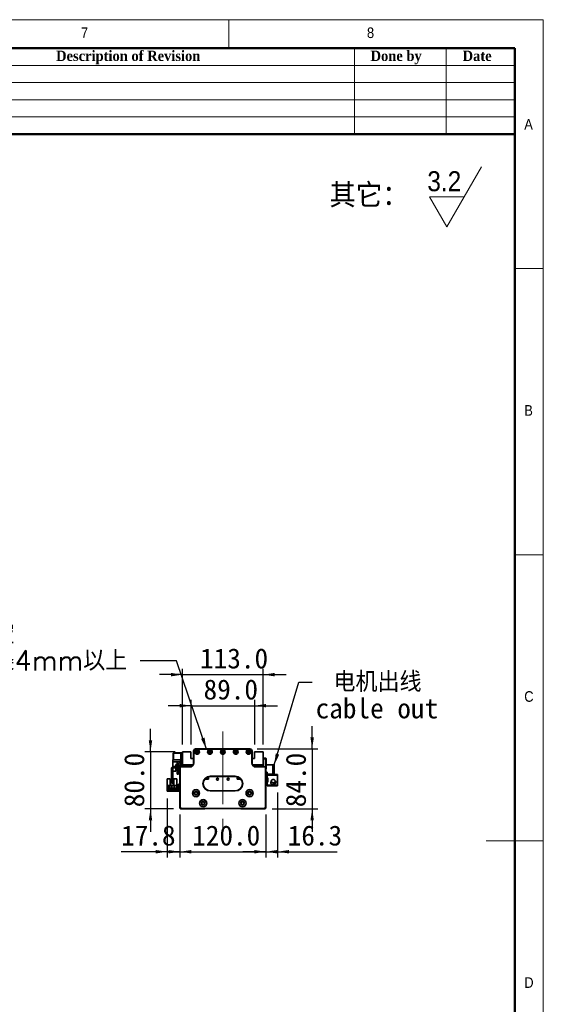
# Model space of a CAD drawing. Header units: millimetres. Extents: x 40 to 3320, y 40 to 2336.
# Tile 12 of 12: x 2588 to 3320, y 959 to 2336. Entities that reach past the tile are written whole.
import ezdxf

# ---------------------------------------------------------------- set-up
doc = ezdxf.new("R2010")
doc.units = ezdxf.units.MM
doc.header["$LTSCALE"] = 8
doc.linetypes.add('CENTERX2', pattern=[20.32, 12.7, -2.54, 2.54, -2.54])
doc.layers.add('黑色实线', color=7, linetype='Continuous')
doc.styles.add('SLDTEXTSTYLE0', font='Gothic.ttf', dxfattribs={"width": 0.913, "bigfont": 'bigfont'})
doc.styles.add('SLDTEXTSTYLE1', font='Gothic.ttf', dxfattribs={"width": 0.913})
doc.styles.add('SLDTEXTSTYLE2', font='timesbd.ttf', dxfattribs={"width": 0.933})
doc.styles.add('SLDTEXTSTYLE8', font='txt')
doc.styles.add('SLDTEXTSTYLE9', font='txt', dxfattribs={"bigfont": 'bigfont'})
doc.dimstyles.new('SLDDIMSTYLE0', dxfattribs={"dimtxt": 28, "dimasz": 16, "dimexe": 0, "dimexo": 0.0625, "dimgap": 7, "dimtad": 2, "dimdec": 1, "dimrnd": 1e-09, "dimzin": 4, "dimdsep": 46, "dimtxsty": 'SLDTEXTSTYLE8', "dimsah": 1, "dimcen": 0.09, "dimadec": 0, "dimazin": 1, "dimtfac": 1, "dimtdec": 1, "dimtmove": 0, "dimatfit": 0, "dimfxl": 0, "dimfrac": 2, "dimtolj": 1, "dimtzin": 12, "dimarcsym": 0})
doc.dimstyles.new('SLDDIMSTYLE1', dxfattribs={"dimtxt": 28, "dimasz": 16, "dimexe": 0, "dimexo": 0.0625, "dimgap": 7, "dimtad": 2, "dimdec": 1, "dimrnd": 1e-09, "dimzin": 12, "dimdsep": 46, "dimtxsty": 'SLDTEXTSTYLE8', "dimsah": 1, "dimcen": 0.09, "dimadec": 0, "dimazin": 3, "dimtfac": 1, "dimtdec": 1, "dimtmove": 0, "dimatfit": 0, "dimfxl": 0, "dimfrac": 2, "dimtolj": 1, "dimtzin": 12, "dimarcsym": 0})
doc.dimstyles.new('SLDDIMSTYLE2', dxfattribs={"dimtxt": 0.18, "dimasz": 16, "dimexe": 0, "dimexo": 0.0625, "dimgap": 0, "dimtad": 0, "dimtih": 1, "dimtoh": 1, "dimdec": 0, "dimrnd": 1e-09, "dimzin": 0, "dimdsep": 46, "dimtxsty": 'Standard', "dimsah": 1, "dimcen": 0.09, "dimadec": 0, "dimazin": 0, "dimtfac": 16, "dimtdec": 0, "dimtofl": 0, "dimtmove": 0, "dimatfit": 3, "dimfxl": 0, "dimfrac": 2, "dimtolj": 1, "dimtzin": 0, "dimarcsym": 0})

# ---------------------------------------------------------------- blocks, each defined once
blk = doc.blocks.new('SW_SFSYMBOL_0')
at = {"color": 0, "linetype": 'Continuous', "lineweight": 18}
for p, q in [((27.5, -42), (76, 42)), ((27.5, -42), (3.2, 0)), ((51.7, 0), (3.2, 0))]:
    blk.add_line(p, q, dxfattribs=at)
at = {"color": 0, "linetype": 'Continuous', "lineweight": 18, "insert": (0, 35.8), "char_height": 28, "attachment_point": 1, "style": 'SLDTEXTSTYLE1'}
blk.add_mtext('3.2', dxfattribs=at)
blk = doc.blocks.new('_D')
at = {"layer": '黑色实线'}
for p, q in [((2811.8, 1224.9), (2811.8, 1164.7)), ((2931.8, 1224.9), (2931.8, 1164.7)), ((2811.8, 1172.7), (2779.8, 1172.7)), ((2811.8, 1172.7), (2931.8, 1172.7)), ((2931.8, 1172.7), (2963.8, 1172.7))]:
    blk.add_line(p, q, dxfattribs=at)
for points in [[(2811.8, 1172.7), (2795.8, 1175.1), (2795.8, 1170.3)], [(2931.8, 1172.7), (2947.8, 1170.3), (2947.8, 1175.1)]]:
    blk.add_solid(points, dxfattribs=at)
at = {"layer": '黑色实线', "insert": (2828.9, 1209.4), "char_height": 28, "attachment_point": 1, "style": 'SLDTEXTSTYLE8'}
blk.add_mtext('120.0', dxfattribs=at)
blk = doc.blocks.new('_D_1')
at = {"layer": '黑色实线'}
for p, q in [((2794, 1247.1), (2794, 1164.7)), ((2811.8, 1224.9), (2811.8, 1164.7)), ((2794, 1172.7), (2729.5, 1172.7)), ((2794, 1172.7), (2811.8, 1172.7)), ((2811.8, 1172.7), (2843.8, 1172.7))]:
    blk.add_line(p, q, dxfattribs=at)
for points in [[(2794, 1172.7), (2778, 1175.1), (2778, 1170.3)], [(2811.8, 1172.7), (2827.8, 1170.3), (2827.8, 1175.1)]]:
    blk.add_solid(points, dxfattribs=at)
at = {"layer": '黑色实线', "insert": (2729.5, 1209.4), "char_height": 28, "attachment_point": 1, "style": 'SLDTEXTSTYLE8'}
blk.add_mtext('17.8', dxfattribs=at)
blk = doc.blocks.new('_D_2')
at = {"layer": '黑色实线'}
for p, q in [((2996.7, 1316.5), (2996.7, 1348.5)), ((2919.9, 1316.5), (3004.7, 1316.5)), ((2996.7, 1316.5), (2996.7, 1232.5)), ((2940.9, 1232.5), (3004.7, 1232.5)), ((2996.7, 1232.5), (2996.7, 1200.5))]:
    blk.add_line(p, q, dxfattribs=at)
for points in [[(2996.7, 1316.5), (2999.1, 1332.5), (2994.3, 1332.5)], [(2996.7, 1232.5), (2994.3, 1216.5), (2999.1, 1216.5)]]:
    blk.add_solid(points, dxfattribs=at)
at = {"layer": '黑色实线', "insert": (2959.9, 1234.9), "char_height": 28, "attachment_point": 1, "rotation": 90, "style": 'SLDTEXTSTYLE8'}
blk.add_mtext('84.0', dxfattribs=at)
blk = doc.blocks.new('_D_3')
at = {"layer": '黑色实线'}
for p, q in [((2827.3, 1376.9), (2795.3, 1376.9)), ((2827.3, 1322.7), (2827.3, 1384.9)), ((2827.3, 1376.9), (2916.3, 1376.9)), ((2916.3, 1322.7), (2916.3, 1384.9)), ((2916.3, 1376.9), (2948.3, 1376.9))]:
    blk.add_line(p, q, dxfattribs=at)
for points in [[(2827.3, 1376.9), (2811.3, 1379.3), (2811.3, 1374.5)], [(2916.3, 1376.9), (2932.3, 1374.5), (2932.3, 1379.3)]]:
    blk.add_solid(points, dxfattribs=at)
at = {"layer": '黑色实线', "insert": (2844.8, 1413.6), "char_height": 28, "attachment_point": 1, "style": 'SLDTEXTSTYLE8'}
blk.add_mtext('89.0', dxfattribs=at)
blk = doc.blocks.new('_D_4')
at = {"layer": '黑色实线'}
for p, q in [((2815.3, 1420.3), (2783.3, 1420.3)), ((2815.3, 1322.7), (2815.3, 1428.3)), ((2815.3, 1420.3), (2928.3, 1420.3)), ((2928.3, 1322.7), (2928.3, 1428.3)), ((2928.3, 1420.3), (2960.3, 1420.3))]:
    blk.add_line(p, q, dxfattribs=at)
for points in [[(2815.3, 1420.3), (2799.3, 1422.7), (2799.3, 1417.9)], [(2928.3, 1420.3), (2944.3, 1417.9), (2944.3, 1422.7)]]:
    blk.add_solid(points, dxfattribs=at)
at = {"layer": '黑色实线', "insert": (2839.9, 1457), "char_height": 28, "attachment_point": 1, "style": 'SLDTEXTSTYLE8'}
blk.add_mtext('113.0', dxfattribs=at)
blk = doc.blocks.new('_D_5')
at = {"layer": '黑色实线'}
for p, q in [((2770.6, 1312.5), (2770.6, 1344.5)), ((2805.1, 1312.5), (2762.6, 1312.5)), ((2770.6, 1312.5), (2770.6, 1232.5)), ((2802.6, 1232.5), (2762.6, 1232.5)), ((2770.6, 1232.5), (2770.6, 1200.5))]:
    blk.add_line(p, q, dxfattribs=at)
for points in [[(2770.6, 1312.5), (2773, 1328.5), (2768.2, 1328.5)], [(2770.6, 1232.5), (2768.2, 1216.5), (2773, 1216.5)]]:
    blk.add_solid(points, dxfattribs=at)
at = {"layer": '黑色实线', "insert": (2733.8, 1234.9), "char_height": 28, "attachment_point": 1, "rotation": 90, "style": 'SLDTEXTSTYLE8'}
blk.add_mtext('80.0', dxfattribs=at)
blk = doc.blocks.new('_D_6')
at = {"layer": '黑色实线'}
for p, q in [((2948.1, 1255.7), (2948.1, 1164.7)), ((2931.8, 1223.4), (2931.8, 1164.7)), ((2931.8, 1172.7), (2899.8, 1172.7)), ((2931.8, 1172.7), (2948.1, 1172.7)), ((2948.1, 1172.7), (3031.5, 1172.7))]:
    blk.add_line(p, q, dxfattribs=at)
for points in [[(2931.8, 1172.7), (2915.8, 1175.1), (2915.8, 1170.3)], [(2948.1, 1172.7), (2964.1, 1170.3), (2964.1, 1175.1)]]:
    blk.add_solid(points, dxfattribs=at)
at = {"layer": '黑色实线', "insert": (2962.5, 1209.4), "char_height": 28, "attachment_point": 1, "style": 'SLDTEXTSTYLE8'}
blk.add_mtext('16.3', dxfattribs=at)
blk = doc.blocks.new('SW_NOTE_3')
at = {"layer": '黑色实线', "color": 0, "char_height": 28, "attachment_point": 1}
for s, insert, style in [(' 电机出线', (4.8, 14.4), 'SLDTEXTSTYLE9'), ('cable out', (4.8, -22.6), 'SLDTEXTSTYLE8')]:
    blk.add_mtext(s, dxfattribs=dict(at, insert=insert, style=style))
blk = doc.blocks.new('SW_NOTE_4')
at = {"layer": '黑色实线', "color": 0, "char_height": 28, "attachment_point": 1, "style": 'SLDTEXTSTYLE9'}
for s, insert in [('负载板避空', (-329.9, 51.1)), ('钢带防护条4mm以上', (-329.9, 14.1))]:
    blk.add_mtext(s, dxfattribs=dict(at, insert=insert))

msp = doc.modelspace()

# ---------------------------------------------------------------- linework, layer by layer
at = {"color": 7, "linetype": 'Continuous', "lineweight": 18}
for p, q in [((3320, 2336), (40, 2336)), ((2880, 2296), (2880, 2336)), ((3320, 40), (3320, 2336)), ((80, 2296), (3280, 2296)), ((3056, 2296), (3056, 2176)), ((3184, 2296), (3184, 2176)), ((3280, 2296), (3280, 2176)), ((3280, 2296), (3280, 80)), ((2320, 2272), (3280, 2272)), ((2320, 2248), (3280, 2248)), ((2320, 2224), (3280, 2224)), ((2320, 2200), (3280, 2200)), ((3320, 1988), (3280, 1988)), ((3280, 1588), (3320, 1588)), ((3320, 1188), (3240, 1188))]:
    msp.add_line(p, q, dxfattribs=at)
at = {"color": 7, "linetype": 'Continuous', "lineweight": 50}
for p, q in [((3280, 2296), (80, 2296)), ((3280, 2296), (3280, 80)), ((3280, 2176), (2320, 2176))]:
    msp.add_line(p, q, dxfattribs=at)
at = {"color": 7, "linetype": 'Continuous', "lineweight": 35}
for p, q in [((2802.5532868, 1311.014789), (2802.2532891, 1310.7147913)), ((2802.5532868, 1310.7147913), (2802.2532891, 1310.5905231)), ((2802.2532891, 1310.5905231), (2802.2532891, 1310.7147913)), ((2802.2532891, 1301.4390532), (2802.2532891, 1310.5905231)), ((2802.5532868, 1311.014789), (2802.5532868, 1310.7147913)), ((2802.5532868, 1311.014789), (2813.2532891, 1311.014789)), ((2813.2532891, 1310.7147913), (2802.5532868, 1310.7147913)), ((2802.5532868, 1310.7147913), (2802.5532868, 1301.3147887)), ((2813.2532891, 1311.014789), (2815.2532894, 1311.014789)), ((2813.2532891, 1310.0147869), (2813.2532891, 1311.014789)), ((2813.2532891, 1310.0147869), (2813.2532891, 1301.5147883)), ((2815.2532894, 1310.0147869), (2813.2532891, 1310.0147869)), ((2827.2532876, 1312.514792), (2815.2532894, 1312.514792)), ((2815.2532894, 1312.514792), (2815.2532894, 1294.014788)), ((2827.2532876, 1303.0147914), (2827.2532876, 1312.514792)), ((2830.7343554, 1313.71479), (2830.7343554, 1311.7147859)), ((2830.7343554, 1313.71479), (2830.7651002, 1313.71479)), ((2830.7343554, 1311.7147859), (2830.7584282, 1311.7147859)), ((2830.7584282, 1296.5147894), (2830.7584282, 1313.5147866)), ((2830.7584282, 1313.5147866), (2831.0584258, 1313.5147866)), ((2831.0584258, 1313.5147866), (2831.0584258, 1296.5147894)), ((2833.7584268, 1316.5147927), (2833.7584268, 1316.2147876)), ((2833.7584268, 1316.5147927), (2909.7584281, 1316.5147927)), ((2909.7584281, 1316.2147876), (2833.7584268, 1316.2147876)), ((2909.7584281, 1316.5147927), (2909.7584281, 1316.2147876)), ((2912.4584254, 1296.5147894), (2912.4584254, 1313.5147866)), ((2912.7584267, 1313.5147866), (2912.4584254, 1313.5147866)), ((2912.751751, 1313.71479), (2912.7815571, 1313.71479)), ((2912.7584267, 1313.5147866), (2912.7584267, 1296.5147894)), ((2912.7815571, 1311.7147859), (2912.7584267, 1311.7147859)), ((2912.7815571, 1313.71479), (2912.7815571, 1311.7147859)), ((2916.2532892, 1312.514792), (2916.2532892, 1303.0147914)), ((2928.2532874, 1312.514792), (2916.2532892, 1312.514792)), ((2928.2532874, 1294.014788), (2928.2532874, 1312.514792)), ((2801.9532915, 1298.414788), (2801.9532915, 1301.014791)), ((2801.9532915, 1301.014791), (2813.2532891, 1301.014791)), ((2801.9532915, 1298.414788), (2809.6128534, 1298.414788)), ((2801.9532915, 1291.7644035), (2801.9532915, 1298.414788)), ((2802.2532891, 1301.3147887), (2802.2532891, 1301.4390532)), ((2802.5532868, 1301.3147887), (2802.2532891, 1301.4390532)), ((2802.2532891, 1301.3147887), (2802.5532868, 1301.014791)), ((2802.5532868, 1301.3147887), (2802.5532868, 1301.014791)), ((2802.5532868, 1301.3147887), (2813.2532891, 1301.3147887)), ((2806.2532898, 1294.514789), (2807.7532854, 1294.514789)), ((2806.2532898, 1292.0147877), (2806.2532898, 1294.514789)), ((2807.7532854, 1295.0356591), (2807.7532854, 1292.0147877)), ((2809.7532894, 1295.0147901), (2809.7532894, 1292.0147877)), ((2809.7532894, 1294.514789), (2811.2532925, 1294.514789)), ((2811.2532925, 1294.514789), (2811.2532925, 1292.0147877)), ((2813.2532891, 1301.5147883), (2815.2532894, 1301.5147883)), ((2813.2532891, 1300.51479), (2813.2532891, 1301.5147883)), ((2813.2532891, 1300.51479), (2813.2532891, 1293.5147907)), ((2815.2532894, 1300.51479), (2813.2532891, 1300.51479)), ((2815.2532894, 1294.014788), (2830.0885539, 1294.014788)), ((2815.2532894, 1294.014788), (2815.2532894, 1293.5147907)), ((2815.553287, 1291.5147904), (2815.553287, 1294.014788)), ((2817.2532897, 1294.014788), (2816.2532877, 1293.0147897)), ((2830.7584282, 1303.0147914), (2827.2532876, 1303.0147914)), ((2828.3853959, 1293.8076842), (2828.1782884, 1294.014788)), ((2831.0584258, 1296.5147894), (2830.7584282, 1296.5147894)), ((2912.7584267, 1296.5147894), (2912.4584254, 1296.5147894)), ((2916.2532892, 1303.0147914), (2912.7584267, 1303.0147914)), ((2913.428301, 1294.014788), (2928.2532874, 1294.014788)), ((2915.3282884, 1294.014788), (2915.1211809, 1293.8076842)), ((2927.2532891, 1293.0147897), (2926.2532871, 1294.014788)), ((2928.2532874, 1303.5147887), (2931.9532905, 1303.5147887)), ((2931.9532905, 1302.5147904), (2928.2532874, 1302.5147904)), ((2928.2532874, 1301.014791), (2928.7532885, 1301.014791)), ((2928.7532885, 1294.014788), (2928.2532874, 1294.014788)), ((2928.7532885, 1301.014791), (2928.7532885, 1293.0147897)), ((2931.9532905, 1302.5147904), (2931.9532905, 1303.5147887)), ((2931.9532905, 1303.5147887), (2932.2532881, 1303.214791)), ((2931.9532905, 1289.5147901), (2931.9532905, 1302.5147904)), ((2931.9532905, 1302.5147904), (2932.2532881, 1302.3905258)), ((2932.2532881, 1303.214791), (2932.2532881, 1302.3905258)), ((2932.2532881, 1302.3905258), (2932.2532881, 1289.6390546)), ((2941.653287, 1294.014788), (2932.2532881, 1294.014788)), ((2941.653287, 1281.0147878), (2941.653287, 1294.014788)), ((2941.653287, 1294.014788), (2943.6532911, 1294.014788)), ((2943.6532911, 1294.014788), (2943.6532911, 1281.0147878)), ((2799.7532915, 1288.5147881), (2799.7532915, 1269.5147887)), ((2801.7532881, 1288.5147881), (2801.7532881, 1269.5147887)), ((2801.9532915, 1285.5147894), (2801.9532915, 1289.2631207)), ((2806.2532898, 1285.5147894), (2801.9532915, 1285.5147894)), ((2811.753286, 1292.0147877), (2803.2532912, 1292.0147877)), ((2811.753286, 1290.0147911), (2803.2532912, 1290.0147911)), ((2806.2532898, 1285.5147894), (2806.2532898, 1290.0147911)), ((2807.7532854, 1290.0147911), (2807.7532854, 1289.0147891)), ((2807.7532854, 1289.0147891), (2809.7532894, 1289.0147891)), ((2807.7532854, 1281.0147878), (2807.7532854, 1289.0147891)), ((2809.7532894, 1281.0147878), (2807.7532854, 1281.0147878)), ((2809.7532894, 1290.0147911), (2809.7532894, 1289.0147891)), ((2809.7532894, 1289.0147891), (2809.7532894, 1281.0147878)), ((2811.2532925, 1290.0147911), (2811.2532925, 1285.5147894)), ((2811.7584269, 1285.5147894), (2811.2532925, 1285.5147894)), ((2812.0584246, 1290.0147911), (2811.7584269, 1290.0147911)), ((2811.7584269, 1235.0147895), (2811.7584269, 1290.0147911)), ((2812.0584246, 1290.0147911), (2812.0584246, 1235.139054)), ((2813.2584263, 1291.2147891), (2813.2584263, 1291.5147904)), ((2813.2584263, 1291.5147904), (2825.7584255, 1291.5147904)), ((2825.7584255, 1291.2147891), (2813.2584263, 1291.2147891)), ((2816.2532877, 1293.0147897), (2816.2532877, 1291.5147904)), ((2817.7532907, 1293.0147897), (2816.7532887, 1292.0147877)), ((2816.7532887, 1292.0147877), (2816.7532887, 1291.5147904)), ((2817.7532907, 1292.914788), (2816.8532904, 1292.0147877)), ((2816.8532904, 1292.0147877), (2816.8532904, 1291.5147904)), ((2829.3291423, 1293.0147897), (2817.7532907, 1293.0147897)), ((2829.2282987, 1292.914788), (2817.7532907, 1292.914788)), ((2825.7584255, 1291.2147891), (2825.7584255, 1291.5147904)), ((2829.7584262, 1293.5147907), (2829.0925007, 1293.5147907)), ((2914.4140761, 1293.5147907), (2913.7584288, 1293.5147907)), ((2925.7532898, 1293.0147897), (2914.1877126, 1293.0147897)), ((2925.7532898, 1292.914788), (2914.2885562, 1292.914788)), ((2917.7584257, 1291.5147904), (2917.7584257, 1291.2147891)), ((2917.7584257, 1291.5147904), (2930.2584287, 1291.5147904)), ((2930.2584287, 1291.2147891), (2917.7584257, 1291.2147891)), ((2926.7532881, 1292.0147877), (2925.7532898, 1293.0147897)), ((2926.6532902, 1292.0147877), (2925.7532898, 1292.914788)), ((2926.6532902, 1291.5147904), (2926.6532902, 1292.0147877)), ((2926.7532881, 1291.5147904), (2926.7532881, 1292.0147877)), ((2927.2532891, 1291.5147904), (2927.2532891, 1293.0147897)), ((2928.7532885, 1293.0147897), (2927.2532891, 1293.0147897)), ((2930.2584287, 1291.5147904), (2930.2584287, 1291.2147891)), ((2931.4584266, 1235.139054), (2931.4584266, 1290.0147911)), ((2931.758428, 1290.0147911), (2931.4584266, 1290.0147911)), ((2931.758428, 1290.0147911), (2931.758428, 1235.0147895)), ((2931.758428, 1289.5147901), (2931.9532905, 1289.5147901)), ((2931.9532905, 1288.5147881), (2931.758428, 1288.5147881)), ((2933.6532894, 1284.0147901), (2931.758428, 1284.0147901)), ((2931.9532905, 1289.5147901), (2932.2532881, 1289.6390546)), ((2931.9532905, 1288.5147881), (2931.9532905, 1289.5147901)), ((2932.2532881, 1288.8147894), (2931.9532905, 1288.5147881)), ((2932.2532881, 1289.6390546), (2932.2532881, 1288.8147894)), ((2933.6532894, 1281.0147878), (2933.6532894, 1284.0147901)), ((2941.653287, 1281.0147878), (2933.6532894, 1281.0147878)), ((2933.6532894, 1281.0147878), (2933.6532894, 1279.8147898)), ((2939.6532904, 1281.0147878), (2939.6532904, 1280.8147881)), ((2948.0532911, 1280.8147881), (2939.6532904, 1280.8147881)), ((2943.6532911, 1281.0147878), (2941.653287, 1281.0147878)), ((2948.0532911, 1280.8147881), (2948.0532911, 1279.8147898)), ((2793.9584236, 1274.7116823), (2798.2584294, 1274.7116823)), ((2793.9584236, 1274.7116823), (2793.9584236, 1265.4116832)), ((2798.2584294, 1265.7116826), (2798.2584294, 1274.7116823)), ((2799.7532915, 1269.5147887), (2801.7532881, 1269.5147887)), ((2799.7532915, 1268.5147904), (2799.7532915, 1269.5147887)), ((2801.7532881, 1268.5147904), (2799.7532915, 1268.5147904)), ((2801.7532881, 1269.5147887), (2801.7532881, 1268.5147904)), ((2803.2584246, 1274.7116823), (2803.2584246, 1265.7116826)), ((2803.2584246, 1274.7116823), (2807.5584303, 1274.7116823)), ((2807.5584303, 1274.7116823), (2807.5584303, 1265.4116832)), ((2809.7584303, 1267.211682), (2811.7584269, 1267.211682)), ((2809.7584303, 1266.2116818), (2809.7584303, 1267.211682)), ((2846.3344127, 1274.1147902), (2851.7532889, 1274.1147902)), ((2846.4124091, 1274.21479), (2851.7532889, 1274.21479)), ((2846.6590848, 1274.5147895), (2849.0532897, 1274.5147895)), ((2849.6532887, 1275.1147903), (2849.0532897, 1274.5147895)), ((2849.0532897, 1274.5147895), (2849.2532894, 1274.5147895)), ((2849.2532894, 1274.5147895), (2849.7532885, 1275.0147886)), ((2849.6532887, 1275.1147903), (2849.6532887, 1276.8913161)), ((2849.7532885, 1275.0147886), (2849.7532885, 1276.9424829)), ((2849.7532885, 1275.1147903), (2849.9532882, 1275.31479)), ((2849.9532882, 1275.31479), (2849.9532882, 1277.0406294)), ((2850.2532896, 1275.6147895), (2849.9532882, 1275.31479)), ((2850.2532896, 1275.6147895), (2850.2532896, 1277.1776978)), ((2851.7532889, 1274.1147902), (2851.7532889, 1277.6959192)), ((2854.2584274, 1278.3147905), (2889.2584266, 1278.3147905)), ((2854.2584274, 1278.3147905), (2854.2584274, 1278.0147891)), ((2889.2584266, 1278.0147891), (2854.2584274, 1278.0147891)), ((2889.2584266, 1278.3147905), (2889.2584266, 1278.0147891)), ((2891.753288, 1277.6985716), (2891.753288, 1274.1147902)), ((2891.753288, 1274.21479), (2897.1044458, 1274.21479)), ((2891.753288, 1274.1147902), (2897.1824404, 1274.1147902)), ((2892.7532881, 1277.3842055), (2892.7532881, 1274.21479)), ((2893.2532892, 1277.182183), (2893.2532892, 1275.6147895)), ((2893.2532892, 1275.6147895), (2893.7532883, 1275.1147903)), ((2893.7532883, 1276.9476611), (2893.7532883, 1275.0147886)), ((2893.7532883, 1275.0147886), (2894.2532893, 1274.5147895)), ((2893.8532881, 1276.8966395), (2893.8532881, 1275.1147903)), ((2893.8532881, 1275.1147903), (2894.453289, 1274.5147895)), ((2894.2532893, 1274.5147895), (2894.453289, 1274.5147895)), ((2894.453289, 1274.5147895), (2896.8577683, 1274.5147895)), ((2933.6532894, 1275.8147891), (2933.6532894, 1279.8147898)), ((2933.6532894, 1279.8147898), (2948.0532911, 1279.8147898)), ((2933.6532894, 1275.8147891), (2933.6532894, 1275.31479)), ((2934.6532877, 1275.8147891), (2933.6532894, 1275.8147891)), ((2933.6532894, 1275.31479), (2933.6532894, 1270.3147892)), ((2934.6532877, 1275.31479), (2933.6532894, 1275.31479)), ((2933.6532894, 1269.81479), (2933.6532894, 1270.3147892)), ((2933.6532894, 1270.3147892), (2934.6532877, 1270.3147892)), ((2933.6532894, 1265.8147894), (2933.6532894, 1269.81479)), ((2933.6532894, 1269.81479), (2934.6532877, 1269.81479)), ((2934.6532877, 1269.81479), (2934.6532877, 1275.8147891)), ((2939.1025212, 1270.61176), (2939.0032869, 1269.81479)), ((2939.3371995, 1271.2496843), (2939.2020237, 1270.9338486)), ((2939.2140712, 1271.3938251), (2939.2480832, 1271.4049861)), ((2939.2480832, 1268.224594), (2939.2140712, 1268.2357531)), ((2939.3699299, 1271.2335761), (2939.2474722, 1271.2938346)), ((2939.2480832, 1271.4049861), (2939.6318477, 1271.9799809)), ((2939.4081663, 1271.3262148), (2939.2480832, 1271.4049861)), ((2944.5450138, 1270.3677442), (2944.5724245, 1270.3884773)), ((2948.0532911, 1279.8147898), (2948.0532911, 1265.8147894)), ((2793.9584236, 1265.4116832), (2793.9584236, 1259.2116825)), ((2807.5584303, 1265.4116832), (2793.9584236, 1265.4116832)), ((2793.9584236, 1257.2116822), (2793.9584236, 1259.2116825)), ((2793.9584236, 1259.2116825), (2794.9584257, 1259.2116825)), ((2794.9584257, 1257.2116822), (2793.9584236, 1257.2116822)), ((2794.2584287, 1260.5116822), (2794.2584287, 1259.8116824)), ((2807.2584253, 1260.5116822), (2794.2584287, 1260.5116822)), ((2794.2584287, 1259.8116824), (2807.2584253, 1259.8116824)), ((2794.9584257, 1259.2116825), (2794.9584257, 1257.2116822)), ((2808.7584283, 1259.2116825), (2794.9584257, 1259.2116825)), ((2808.7584283, 1257.2116822), (2794.9584257, 1257.2116822)), ((2797.6984288, 1262.761683), (2795.1984238, 1262.761683)), ((2795.1984238, 1262.761683), (2795.1984238, 1262.4616816)), ((2795.1984238, 1262.4616816), (2797.6984288, 1262.4616816)), ((2797.6984288, 1262.4616816), (2797.6984288, 1262.761683)), ((2803.2584246, 1265.7116826), (2798.2584294, 1265.7116826)), ((2800.2384286, 1262.761683), (2798.7384256, 1262.761683)), ((2798.7384256, 1262.761683), (2798.7384256, 1262.4616816)), ((2798.7384256, 1262.4616816), (2800.2384286, 1262.4616816)), ((2800.2384286, 1262.4616816), (2800.2384286, 1262.761683)), ((2802.7784284, 1262.761683), (2801.2784254, 1262.761683)), ((2801.2784254, 1262.761683), (2801.2784254, 1262.4616816)), ((2801.2784254, 1262.4616816), (2802.7784284, 1262.4616816)), ((2802.7784284, 1262.4616816), (2802.7784284, 1262.761683)), ((2805.3184282, 1262.761683), (2803.8184252, 1262.761683)), ((2803.8184252, 1262.761683), (2803.8184252, 1262.4616816)), ((2803.8184252, 1262.4616816), (2805.3184282, 1262.4616816)), ((2805.3184282, 1262.4616816), (2805.3184282, 1262.761683)), ((2807.2584253, 1259.8116824), (2807.2584253, 1260.5116822)), ((2807.5584303, 1259.2116825), (2807.5584303, 1265.4116832)), ((2808.7584283, 1259.2116825), (2808.7584283, 1257.2116822)), ((2811.7584269, 1266.2116818), (2809.7584303, 1266.2116818)), ((2809.7584303, 1258.2116823), (2809.7584303, 1266.2116818)), ((2809.7584303, 1258.2116823), (2811.7584269, 1258.2116823)), ((2809.7584303, 1257.2116822), (2809.7584303, 1258.2116823)), ((2811.7584269, 1257.2116822), (2809.7584303, 1257.2116822)), ((2854.2584274, 1258.0147896), (2889.2584266, 1258.0147896)), ((2854.2584274, 1258.0147896), (2854.2584274, 1257.7147892)), ((2889.2584266, 1257.7147892), (2854.2584274, 1257.7147892)), ((2889.2584266, 1258.0147896), (2889.2584266, 1257.7147892)), ((2933.6532894, 1265.8147894), (2933.6532894, 1264.6147895)), ((2948.0532911, 1265.8147894), (2933.6532894, 1265.8147894)), ((2939.6532904, 1264.6147895), (2933.6532894, 1264.6147895)), ((2939.6532904, 1264.8147892), (2948.0532911, 1264.8147892)), ((2939.6532904, 1264.8147892), (2939.6532904, 1264.6147895)), ((2948.0532911, 1265.8147894), (2948.0532911, 1264.8147892)), ((2812.0584246, 1235.139054), (2811.7584269, 1235.0147895)), ((2813.7584273, 1233.0147892), (2811.7584269, 1235.0147895)), ((2811.7584269, 1233.5147893), (2811.7584269, 1235.0147895)), ((2812.7584252, 1232.5147891), (2811.7584269, 1233.5147893)), ((2812.0584246, 1235.139054), (2813.8826918, 1233.3147896)), ((2846.7584271, 1232.5147891), (2812.7584252, 1232.5147891)), ((2813.8826918, 1233.3147896), (2813.7584273, 1233.0147892)), ((2929.7584277, 1233.0147892), (2813.7584273, 1233.0147892)), ((2813.8826918, 1233.3147896), (2929.6341631, 1233.3147896)), ((2846.7584271, 1232.5147891), (2847.2584262, 1233.0147892)), ((2896.7584278, 1232.5147891), (2896.2584268, 1233.0147892)), ((2930.758426, 1232.5147891), (2896.7584278, 1232.5147891)), ((2929.6341631, 1233.3147896), (2931.4584266, 1235.139054)), ((2929.6341631, 1233.3147896), (2929.7584277, 1233.0147892)), ((2931.758428, 1235.0147895), (2929.7584277, 1233.0147892)), ((2930.758426, 1232.5147891), (2931.758428, 1233.5147893)), ((2931.4584266, 1235.139054), (2931.758428, 1235.0147895)), ((2931.758428, 1233.5147893), (2931.758428, 1235.0147895))]:
    msp.add_line(p, q, dxfattribs=at)
at = {"color": 7, "linetype": 'Continuous', "lineweight": 35, "flags": 128}
msp.add_lwpolyline([(2808.7584283, 1257.2116822), (2809.3437012, 1257.2693264), (2809.7584303, 1257.3832551)], dxfattribs=at)
at = {"color": 7, "linetype": 'Continuous', "lineweight": 35}
for centre, radius in [((2835.7584269, 1312.2647895), 3.25), ((2835.7584269, 1312.2647895), 3), ((2835.7584269, 1312.2647895), 1.6), ((2835.7584269, 1312.2647895), 1.25), ((2853.7584269, 1312.2647895), 3.25), ((2853.7584269, 1312.2647895), 3), ((2853.7584269, 1312.2647895), 1.6), ((2853.7584269, 1312.2647895), 1.25), ((2871.7584269, 1312.2647895), 3.25), ((2871.7584269, 1312.2647895), 3), ((2871.7584269, 1312.2647895), 1.6), ((2871.7584269, 1312.2647895), 1.25), ((2889.7584269, 1312.2647895), 3.25), ((2889.7584269, 1312.2647895), 3), ((2889.7584269, 1312.2647895), 1.6), ((2889.7584269, 1312.2647895), 1.25), ((2907.7584269, 1312.2647895), 3.25), ((2907.7584269, 1312.2647895), 3), ((2907.7584269, 1312.2647895), 1.6), ((2907.7584269, 1312.2647895), 1.25), ((2864.2532889, 1274.2147895), 1.525), ((2864.2532889, 1274.2147895), 1.25), ((2879.2532889, 1274.2147895), 1.525), ((2879.2532889, 1274.2147895), 1.25), ((2834.2584269, 1254.5453128), 5.025), ((2834.2584269, 1254.5453128), 5), ((2834.2584269, 1254.5453128), 2.65), ((2834.2584269, 1254.5453128), 2.1), ((2909.2584269, 1254.5453128), 5.025), ((2909.2584269, 1254.5453128), 5), ((2909.2584269, 1254.5453128), 2.65), ((2909.2584269, 1254.5453128), 2.1), ((2844.2584269, 1240.5453128), 5.025), ((2844.2584269, 1240.5453128), 5), ((2844.2584269, 1240.5453128), 2.65), ((2844.2584269, 1240.5453128), 2.1), ((2899.2584269, 1240.5453128), 5.025), ((2899.2584269, 1240.5453128), 5), ((2899.2584269, 1240.5453128), 2.65), ((2899.2584269, 1240.5453128), 2.1)]:
    msp.add_circle(centre, radius, dxfattribs=at)
for centre, radius, start, end in [((2833.7584269, 1313.5147895), 3, 90, 180), ((2833.7584269, 1313.5147895), 2.7, 90, 180), ((2909.7584269, 1313.5147895), 3, 0, 90), ((2909.7584269, 1313.5147895), 2.7, 0, 90), ((2811.7532889, 1295.0356592), 4, 94.7801918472, 180), ((2811.7532889, 1295.0147895), 2, 94.7801918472, 180), ((2811.2532889, 1301.0147895), 2, 274.7801918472, 0), ((2811.2532889, 1300.9939199), 4, 274.7801918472, 300.0000000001), ((2825.7584269, 1296.5147895), 5.3, 270, 0), ((2825.7584269, 1296.5147895), 5, 270, 0), ((2917.7584269, 1296.5147895), 5.3, 180, 270), ((2917.7584269, 1296.5147895), 5, 180, 270), ((2803.2532889, 1288.5147895), 3.5, 90, 180), ((2803.2532889, 1288.5147895), 1.5, 90, 180), ((2811.7532889, 1293.5147895), 1.5, 270, 0), ((2813.2584269, 1290.0147895), 1.5, 90, 180), ((2813.2584269, 1290.0147895), 1.2, 90, 180), ((2811.7532889, 1293.5147895), 3.5, 325.1500954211, 0), ((2829.0925025, 1294.5147895), 1, 225, 270), ((2914.4140753, 1294.5147895), 1, 270, 315), ((2930.2584269, 1290.0147895), 1.5, 0, 90), ((2930.2584269, 1290.0147895), 1.2, 0, 90), ((2854.2584269, 1268.0147895), 10.3, 90, 270), ((2854.2584269, 1268.0147895), 10, 90, 270), ((2889.2584269, 1268.0147895), 10.3, 270, 90), ((2889.2584269, 1268.0147895), 10, 270, 90), ((2942.2532889, 1269.8147895), 3.4, 207.8854130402, 44.3134751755), ((2942.2532889, 1269.8147895), 3.45, 237.5742082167, 0), ((2942.2532889, 1269.8147895), 2.5, 274.0682455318, 11.0547454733), ((2942.2532889, 1269.8147895), 2.6, 277.2742732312, 10.9089677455), ((2942.2532889, 1269.8147895), 3.45, 0, 47.8989058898), ((2808.7584269, 1260.2116825), 1, 270, 0)]:
    msp.add_arc(centre, radius, start, end, dxfattribs=at)
for points, knots in [([(2940.0796723, 1272.7414787), (2939.8978825, 1272.3824738), (2939.5647734, 1271.7246377), (2939.1052403, 1270.6653188), (2938.8853753, 1269.8449073), (2938.8293882, 1269.1749313), (2938.9326245, 1268.6147858), (2939.1573928, 1268.0111471), (2939.6105672, 1267.4143101), (2940.2954139, 1266.9766823), (2941.0193083, 1266.739468), (2941.7813191, 1266.7363899), (2942.4906032, 1266.9710338), (2942.670427, 1267.0920498), (2942.6233566, 1267.1284579), (2942.6067006, 1267.141341)], [0, 0, 0, 0, 0.1800950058, 0.3300038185, 0.4496505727, 0.539746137, 0.5746243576, 0.605321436, 0.6784029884, 0.721410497, 0.7619857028, 0.8291653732, 0.8886630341, 0.9606031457, 1, 1, 1, 1]), ([(2943.6426889, 1273.5779479), (2943.8917887, 1273.3481349), (2944.3905397, 1272.8880001), (2944.7954393, 1271.9706602), (2944.8367564, 1271.0531666), (2944.5566261, 1270.2581882), (2944.0456951, 1269.6416126), (2943.3523878, 1269.2314717), (2942.54508, 1269.0670633), (2941.7058166, 1269.1712096), (2940.9270185, 1269.5419385), (2940.3061724, 1270.1433334), (2939.9153595, 1270.906111), (2939.8283669, 1271.7510902), (2939.9325376, 1272.5093922), (2940.2769908, 1273.1020481), (2940.8080023, 1273.5229373), (2941.5416159, 1273.7682544), (2942.2877311, 1273.8462502), (2942.8319265, 1273.8732707), (2943.0906691, 1273.8583237), (2943.1758006, 1273.8633378), (2943.1981204, 1273.8518802), (2943.2722924, 1273.8198555), (2943.4284126, 1273.7313561), (2943.5604943, 1273.636794), (2943.6426889, 1273.5779479)], [0, 0, 0, 0, 0.0648176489, 0.1297787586, 0.1897333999, 0.2426204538, 0.2944117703, 0.3462441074, 0.398724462, 0.4521990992, 0.5066009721, 0.5614521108, 0.6160535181, 0.6697724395, 0.7270698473, 0.7653794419, 0.8036913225, 0.8589092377, 0.9142294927, 0.949554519, 0.9640023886, 0.9648510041, 0.9657593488, 0.9687103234, 0.980528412, 1, 1, 1, 1]), ([(2944.4776904, 1268.6737243), (2944.5797789, 1268.9207231), (2944.7733844, 1269.389143), (2944.817815, 1269.8982188), (2944.731969, 1270.2018874), (2944.7056036, 1270.2951513)], [0, 0, 0, 0, 0.43595687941, 0.82676893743, 1, 1, 1, 1])]:
    msp.add_open_spline(points, degree=3, knots=knots, dxfattribs=at)
at = {"layer": '黑色实线', "linetype": 'CENTERX2', "lineweight": 18}
msp.add_line((2871.7584269, 1340.8147895), (2871.7584269, 1184.2147895), dxfattribs=at)

# ---------------------------------------------------------------- block references
at = {"color": 7, "linetype": 'Continuous', "lineweight": 18}
msp.add_blockref('SW_SFSYMBOL_0', (3157.7444442, 2088.3676927), dxfattribs=at)
at = {"layer": '黑色实线'}
for name, p in [('SW_NOTE_4', (2756.3491954, 1439.8413572)), ('SW_NOTE_3', (2996.7509387, 1409.7797242))]:
    msp.add_blockref(name, p, dxfattribs=at)

# ---------------------------------------------------------------- texts
at = {"color": 7, "linetype": 'Continuous', "lineweight": 0}
for s, insert, char_height, attachment_point, style in [('7', (2673.3333333, 2325.1704848), 14.8166667, 1, 'SLDTEXTSTYLE1'), ('8', (3073.3333333, 2325.1704848), 14.8166667, 1, 'SLDTEXTSTYLE1'), ('Description of Revision', (2739.4454999, 2292.6852781), 14.4, 2, 'SLDTEXTSTYLE2'), ('Done by', (3114.154228, 2292.6852781), 14.4, 2, 'SLDTEXTSTYLE2'), ('Date', (3227.423141, 2292.6852781), 14.4, 2, 'SLDTEXTSTYLE2'), ('A', (3293.3333333, 2197.1704528), 14.8166667, 1, 'SLDTEXTSTYLE1'), ('B', (3293.3333333, 1797.1704528), 14.8166667, 1, 'SLDTEXTSTYLE1'), ('C', (3293.3333333, 1397.1704528), 14.8166667, 1, 'SLDTEXTSTYLE1'), ('D', (3293.3333333, 997.1704528), 14.8166667, 1, 'SLDTEXTSTYLE1')]:
    msp.add_mtext(s, dxfattribs=dict(at, insert=insert, char_height=char_height, attachment_point=attachment_point, style=style))
at = {"color": 7, "linetype": 'Continuous', "lineweight": 18, "insert": (3020.9321001, 2106.3814081), "char_height": 29.63333333, "attachment_point": 1, "style": 'SLDTEXTSTYLE0'}
msp.add_mtext('其它：', dxfattribs=at)

# ---------------------------------------------------------------- dimensions: what is measured, and where the dimension line sits
at = {"layer": '黑色实线'}
for base, p1, p2, dimstyle, picture, middle in [((2928.2532889, 1420.2507884), (2815.2532889, 1312.5147895), (2928.2532889, 1312.5147895), 'SLDDIMSTYLE0', '_D_4', (2884.5120238, 1420.2507884)), ((2916.2532889, 1376.8681521), (2827.2532889, 1312.5147895), (2916.2532889, 1312.5147895), 'SLDDIMSTYLE0', '_D_3', (2879.3209391, 1376.8681521)), ((2811.7584269, 1172.66698), (2793.9584269, 1257.2116825), (2811.7584269, 1235.0147895), 'SLDDIMSTYLE1', '_D_1', (2764.0425801, 1172.66698)), ((2948.0532889, 1172.66698), (2931.7584269, 1233.5147895), (2948.0532889, 1265.8147895), 'SLDDIMSTYLE1', '_D_6', (2997.0063996, 1172.66698)), ((2931.7584269, 1172.66698), (2811.7584269, 1235.0147895), (2931.7584269, 1235.0147895), 'SLDDIMSTYLE0', '_D', (2873.4639822, 1172.66698))]:
    dim = msp.add_linear_dim(base=base, p1=p1, p2=p2, dimstyle=dimstyle, dxfattribs=at)
    dim.commit()
    dim.dimension.update_dxf_attribs({"geometry": picture, "text_midpoint": middle, "dimtype": 160})
for base, p1, p2, picture, middle in [((2770.5781996, 1232.5147895), (2815.2532889, 1312.5147895), (2812.7584269, 1232.5147895), '_D_5', (2770.5781996, 1269.3813258)), ((2996.6554616, 1232.5147895), (2909.7584269, 1316.5147895), (2930.7584269, 1232.5147895), '_D_2', (2996.6554616, 1269.3813258))]:
    dim = msp.add_linear_dim(base=base, p1=p1, p2=p2, angle=90, dimstyle='SLDDIMSTYLE0', dxfattribs=at)
    dim.commit()
    dim.dimension.update_dxf_attribs({"geometry": picture, "text_midpoint": middle, "dimtype": 160})

# ---------------------------------------------------------------- leaders
for points in [[(2848.8457282, 1316.2147895), (2807.1491954, 1439.8413572), (2756.3491954, 1439.8413572)], [(2943.6532889, 1294.0147895), (2978.0018929, 1409.7797242), (2996.7509387, 1409.7797242)]]:
    msp.add_leader(points, dimstyle='SLDDIMSTYLE2', dxfattribs=at)

doc.saveas('drawing.dxf')
